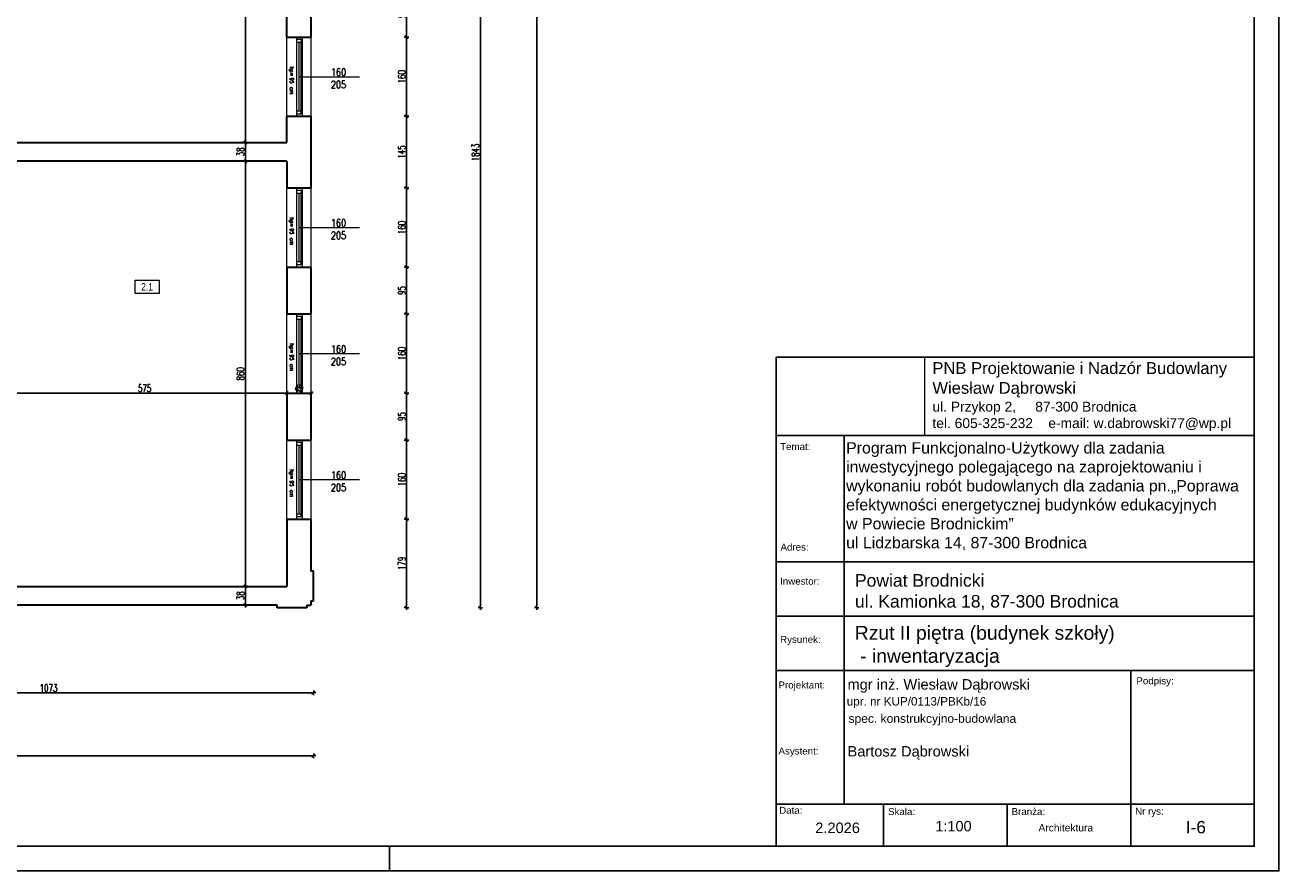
# Model space of a CAD drawing. Header units: millimetres. Extents: x 0 to 111311, y -48878 to -25280.
# Tile 39 of 161: x 70711 to 73248, y -40112 to -38400. Entities that reach past the tile are written whole.
import ezdxf

# ---------------------------------------------------------------- set-up
doc = ezdxf.new("R2010")
doc.units = ezdxf.units.MM
doc.layers.get('Defpoints').update_dxf_attribs({"color": 30})
doc.layers.add('-TABELKA', color=2, linetype='Continuous')
doc.layers.add('e-cad_opisy', color=7, linetype='Continuous')
for name, color, linetype, lineweight in [('J opisy', 7, 'Continuous', 9), ('J stolarka_okna', 144, 'Continuous', 0), ('J wymiary', 1, 'Continuous', 9), ('OPIS', 7, 'Continuous', 5), ('opisy', 235, 'Continuous', 0), ('sciany', 252, 'Continuous', 30), ('wymiar', 1, 'Continuous', 9)]:
    doc.layers.add(name, color=color, linetype=linetype, lineweight=lineweight)
doc.styles.add('ADESK2', font='simplex', dxfattribs={"width": 0.7})
doc.styles.add('ARIAL', font='arial.ttf')
doc.styles.add('MtXpl_simplex_shx', font='simplex.shx')
doc.styles.get("Standard").update_dxf_attribs({"font": 'arial.ttf'})
doc.dimstyles.new('1-100', dxfattribs={"dimscale": 1.5, "dimtxt": 10, "dimasz": 2, "dimexe": 1, "dimexo": 1, "dimgap": 1.5, "dimtad": 1, "dimdec": 0, "dimrnd": 0.5, "dimdsep": 46, "dimtxsty": 'ADESK2', "dimblk": 'wymiar', "dimcen": -1, "dimdle": 5, "dimse1": 1, "dimse2": 1, "dimclrd": 256, "dimclre": 256, "dimclrt": 256, "dimadec": 0, "dimazin": 0, "dimtfac": 1, "dimtdec": 0, "dimtix": 1, "dimtmove": 0, "dimatfit": 3, "dimfxl": 20, "dimfxlon": 1, "dimtolj": 1, "dimtzin": 0, "dimarcsym": 0})
picture_1 = doc.add_image_def('image1.jpg', size_in_pixel=(163, 86))

# ---------------------------------------------------------------- blocks, each defined once
blk = doc.blocks.new('A1_poziom')
at = {"ltscale": 0.8}
blk.add_line((661, 0), (661, 5), dxfattribs=at)
for points in [[(0, 0), (0, 297), (25, 297), (25, 594), (841, 594), (841, 0)], [(30, 5), (836, 5), (836, 589), (30, 589)]]:
    blk.add_lwpolyline(points, close=True)
blk = doc.blocks.new('wymiar')
for p, q in [((1.5, 0), (-1.5, 0)), ((1.06, 1.06), (-1.06, -1.06)), ((0, 1.5), (0, -1.5))]:
    blk.add_line(p, q)
blk = doc.blocks.new('*D2078')
at = {"layer": 'Defpoints', "color": 0, "ltscale": 4}
for p in [(70665.6, -39144.8), (70665.6, -39144.8), (71240.6, -39144.8)]:
    blk.add_point(p, dxfattribs=at)
at = {"layer": 'J wymiary', "lineweight": -2}
blk.add_line((71237.6, -39144.8), (70668.6, -39144.8), dxfattribs=at)
at = {"layer": 'J wymiary', "lineweight": -2, "ltscale": 4, "xscale": 3, "yscale": 3, "zscale": 3, "rotation": 180}
blk.add_blockref('wymiar', (70665.6, -39144.8), dxfattribs=at)
at = {"layer": 'J wymiary', "lineweight": -2, "ltscale": 4, "xscale": 3, "yscale": 3, "zscale": 3}
blk.add_blockref('wymiar', (71240.6, -39144.8), dxfattribs=at)
at = {"layer": 'J wymiary', "ltscale": 4, "insert": (70953.1, -39135.1), "char_height": 15, "attachment_point": 5, "style": 'ADESK2'}
blk.add_mtext('\\A1;575', dxfattribs=at)
blk = doc.blocks.new('*D2098')
at = {"layer": 'Defpoints', "color": 0, "ltscale": 4}
for p in [(71156.9, -38675.8), (71240.6, -38675.8), (71240.6, -39535.8)]:
    blk.add_point(p, dxfattribs=at)
at = {"layer": 'J wymiary', "lineweight": -2}
blk.add_line((71156.9, -39532.8), (71156.9, -38678.8), dxfattribs=at)
at = {"layer": 'J wymiary', "lineweight": -2, "ltscale": 4, "xscale": 3, "yscale": 3, "zscale": 3}
for p, rotation in [((71156.9, -38675.8), 90), ((71156.9, -39535.8), 270)]:
    blk.add_blockref('wymiar', p, dxfattribs=dict(at, rotation=rotation))
at = {"layer": 'J wymiary', "ltscale": 4, "insert": (71147.1, -39105.8), "char_height": 15, "attachment_point": 5, "rotation": 90, "style": 'ADESK2'}
blk.add_mtext('\\A1;860', dxfattribs=at)
blk = doc.blocks.new('*D2099')
at = {"layer": 'Defpoints', "color": 0, "ltscale": 4}
for p in [(71156.9, -38637.8), (71156.9, -38637.8), (71156.9, -38675.8)]:
    blk.add_point(p, dxfattribs=at)
at = {"layer": 'J wymiary', "lineweight": -2}
blk.add_line((71156.9, -38672.8), (71156.9, -38640.8), dxfattribs=at)
at = {"layer": 'J wymiary', "lineweight": -2, "ltscale": 4, "xscale": 3, "yscale": 3, "zscale": 3}
for p, rotation in [((71156.9, -38637.8), 90), ((71156.9, -38675.8), 270)]:
    blk.add_blockref('wymiar', p, dxfattribs=dict(at, rotation=rotation))
at = {"layer": 'J wymiary', "ltscale": 4, "insert": (71147.1, -38656.8), "char_height": 15, "attachment_point": 5, "rotation": 90, "style": 'ADESK2'}
blk.add_mtext('\\A1;38', dxfattribs=at)
blk = doc.blocks.new('*D2100')
at = {"layer": 'Defpoints', "color": 0, "ltscale": 4}
for p in [(71156.9, -37779.8), (71156.9, -37779.8), (71156.9, -38637.8)]:
    blk.add_point(p, dxfattribs=at)
at = {"layer": 'J wymiary', "lineweight": -2}
blk.add_line((71156.9, -38634.8), (71156.9, -37782.8), dxfattribs=at)
at = {"layer": 'J wymiary', "lineweight": -2, "ltscale": 4, "xscale": 3, "yscale": 3, "zscale": 3}
for p, rotation in [((71156.9, -37779.8), 90), ((71156.9, -38637.8), 270)]:
    blk.add_blockref('wymiar', p, dxfattribs=dict(at, rotation=rotation))
at = {"layer": 'J wymiary', "ltscale": 4, "insert": (71147.1, -38208.8), "char_height": 15, "attachment_point": 5, "rotation": 90, "style": 'ADESK2'}
blk.add_mtext('\\A1;858', dxfattribs=at)
blk = doc.blocks.new('*D2162')
at = {"layer": 'Defpoints', "color": 0, "ltscale": 4}
for p in [(71240.6, -39144.8), (71289.6, -39144.8), (71289.6, -39144.8)]:
    blk.add_point(p, dxfattribs=at)
at = {"layer": 'J wymiary', "lineweight": -2}
blk.add_line((71243.6, -39144.8), (71286.6, -39144.8), dxfattribs=at)
at = {"layer": 'J wymiary', "lineweight": -2, "ltscale": 4, "xscale": 3, "yscale": 3, "zscale": 3, "rotation": 180}
blk.add_blockref('wymiar', (71240.6, -39144.8), dxfattribs=at)
at = {"layer": 'J wymiary', "lineweight": -2, "ltscale": 4, "xscale": 3, "yscale": 3, "zscale": 3}
blk.add_blockref('wymiar', (71289.6, -39144.8), dxfattribs=at)
at = {"layer": 'J wymiary', "ltscale": 4, "insert": (71265.1, -39135.1), "char_height": 15, "attachment_point": 5, "style": 'ADESK2'}
blk.add_mtext('\\A1;49', dxfattribs=at)
blk = doc.blocks.new('*D2164')
at = {"layer": 'Defpoints', "color": 0, "ltscale": 4}
for p in [(71156.9, -39535.8), (71156.9, -39573.8), (71156.9, -39573.8)]:
    blk.add_point(p, dxfattribs=at)
at = {"layer": 'J wymiary', "lineweight": -2}
blk.add_line((71156.9, -39538.8), (71156.9, -39570.8), dxfattribs=at)
at = {"layer": 'J wymiary', "lineweight": -2, "ltscale": 4, "xscale": 3, "yscale": 3, "zscale": 3}
for p, rotation in [((71156.9, -39535.8), 90), ((71156.9, -39573.8), 270)]:
    blk.add_blockref('wymiar', p, dxfattribs=dict(at, rotation=rotation))
at = {"layer": 'J wymiary', "ltscale": 4, "insert": (71147.1, -39554.8), "char_height": 15, "attachment_point": 5, "rotation": 90, "style": 'ADESK2'}
blk.add_mtext('\\A1;38', dxfattribs=at)
blk = doc.blocks.new('*D2203')
at = {"layer": 'Defpoints', "color": 0, "ltscale": 4}
for p in [(71281.1, -39399.8), (71483.1, -39399.8), (71251.2, -39579)]:
    blk.add_point(p, dxfattribs=at)
at = {"layer": 'J wymiary', "lineweight": -2}
blk.add_line((71483.1, -39576), (71483.1, -39402.8), dxfattribs=at)
at = {"layer": 'J wymiary', "lineweight": -2, "ltscale": 4, "xscale": 3, "yscale": 3, "zscale": 3}
for p, rotation in [((71483.1, -39399.8), 90), ((71483.1, -39579), 270)]:
    blk.add_blockref('wymiar', p, dxfattribs=dict(at, rotation=rotation))
at = {"layer": 'J wymiary', "ltscale": 4, "insert": (71473.4, -39489.4), "char_height": 15, "attachment_point": 5, "rotation": 90, "style": 'ADESK2'}
blk.add_mtext('\\A1;179', dxfattribs=at)
blk = doc.blocks.new('*D2204')
at = {"layer": 'Defpoints', "color": 0, "ltscale": 4}
for p in [(71283.7, -39239.8), (71483.1, -39239.8), (71281.1, -39399.8)]:
    blk.add_point(p, dxfattribs=at)
at = {"layer": 'J wymiary', "lineweight": -2}
blk.add_line((71483.1, -39396.8), (71483.1, -39242.8), dxfattribs=at)
at = {"layer": 'J wymiary', "lineweight": -2, "ltscale": 4, "xscale": 3, "yscale": 3, "zscale": 3}
for p, rotation in [((71483.1, -39239.8), 90), ((71483.1, -39399.8), 270)]:
    blk.add_blockref('wymiar', p, dxfattribs=dict(at, rotation=rotation))
at = {"layer": 'J wymiary', "ltscale": 4, "insert": (71473.4, -39319.8), "char_height": 15, "attachment_point": 5, "rotation": 90, "style": 'ADESK2'}
blk.add_mtext('\\A1;160', dxfattribs=at)
blk = doc.blocks.new('*D2205')
at = {"layer": 'Defpoints', "color": 0, "ltscale": 4}
for p in [(71284.6, -39144.8), (71483.1, -39144.8), (71283.7, -39239.8)]:
    blk.add_point(p, dxfattribs=at)
at = {"layer": 'J wymiary', "lineweight": -2}
blk.add_line((71483.1, -39236.8), (71483.1, -39147.8), dxfattribs=at)
at = {"layer": 'J wymiary', "lineweight": -2, "ltscale": 4, "xscale": 3, "yscale": 3, "zscale": 3}
for p, rotation in [((71483.1, -39144.8), 90), ((71483.1, -39239.8), 270)]:
    blk.add_blockref('wymiar', p, dxfattribs=dict(at, rotation=rotation))
at = {"layer": 'J wymiary', "ltscale": 4, "insert": (71473.4, -39192.3), "char_height": 15, "attachment_point": 5, "rotation": 90, "style": 'ADESK2'}
blk.add_mtext('\\A1;95', dxfattribs=at)
blk = doc.blocks.new('*D2206')
at = {"layer": 'Defpoints', "color": 0, "ltscale": 4}
for p in [(71280.2, -38984.8), (71483.1, -38984.8), (71284.6, -39144.8)]:
    blk.add_point(p, dxfattribs=at)
at = {"layer": 'J wymiary', "lineweight": -2}
blk.add_line((71483.1, -39141.8), (71483.1, -38987.8), dxfattribs=at)
at = {"layer": 'J wymiary', "lineweight": -2, "ltscale": 4, "xscale": 3, "yscale": 3, "zscale": 3}
for p, rotation in [((71483.1, -38984.8), 90), ((71483.1, -39144.8), 270)]:
    blk.add_blockref('wymiar', p, dxfattribs=dict(at, rotation=rotation))
at = {"layer": 'J wymiary', "ltscale": 4, "insert": (71473.4, -39064.8), "char_height": 15, "attachment_point": 5, "rotation": 90, "style": 'ADESK2'}
blk.add_mtext('\\A1;160', dxfattribs=at)
blk = doc.blocks.new('*D2207')
at = {"layer": 'Defpoints', "color": 0, "ltscale": 4}
for p in [(71279.5, -38889.8), (71483.1, -38889.8), (71280.2, -38984.8)]:
    blk.add_point(p, dxfattribs=at)
at = {"layer": 'J wymiary', "lineweight": -2}
blk.add_line((71483.1, -38981.8), (71483.1, -38892.8), dxfattribs=at)
at = {"layer": 'J wymiary', "lineweight": -2, "ltscale": 4, "xscale": 3, "yscale": 3, "zscale": 3}
for p, rotation in [((71483.1, -38889.8), 90), ((71483.1, -38984.8), 270)]:
    blk.add_blockref('wymiar', p, dxfattribs=dict(at, rotation=rotation))
at = {"layer": 'J wymiary', "ltscale": 4, "insert": (71473.4, -38937.3), "char_height": 15, "attachment_point": 5, "rotation": 90, "style": 'ADESK2'}
blk.add_mtext('\\A1;95', dxfattribs=at)
blk = doc.blocks.new('*D2208')
at = {"layer": 'Defpoints', "color": 0, "ltscale": 4}
for p in [(71277.2, -38729.8), (71483.1, -38729.8), (71279.5, -38889.8)]:
    blk.add_point(p, dxfattribs=at)
at = {"layer": 'J wymiary', "lineweight": -2}
blk.add_line((71483.1, -38886.8), (71483.1, -38732.8), dxfattribs=at)
at = {"layer": 'J wymiary', "lineweight": -2, "ltscale": 4, "xscale": 3, "yscale": 3, "zscale": 3}
for p, rotation in [((71483.1, -38729.8), 90), ((71483.1, -38889.8), 270)]:
    blk.add_blockref('wymiar', p, dxfattribs=dict(at, rotation=rotation))
at = {"layer": 'J wymiary', "ltscale": 4, "insert": (71473.4, -38809.8), "char_height": 15, "attachment_point": 5, "rotation": 90, "style": 'ADESK2'}
blk.add_mtext('\\A1;160', dxfattribs=at)
blk = doc.blocks.new('*D2209')
at = {"layer": 'Defpoints', "color": 0, "ltscale": 4}
for p in [(71277.4, -38584.8), (71483.1, -38584.8), (71277.2, -38729.8)]:
    blk.add_point(p, dxfattribs=at)
at = {"layer": 'J wymiary', "lineweight": -2}
blk.add_line((71483.1, -38726.8), (71483.1, -38587.8), dxfattribs=at)
at = {"layer": 'J wymiary', "lineweight": -2, "ltscale": 4, "xscale": 3, "yscale": 3, "zscale": 3}
for p, rotation in [((71483.1, -38584.8), 90), ((71483.1, -38729.8), 270)]:
    blk.add_blockref('wymiar', p, dxfattribs=dict(at, rotation=rotation))
at = {"layer": 'J wymiary', "ltscale": 4, "insert": (71473.4, -38657.3), "char_height": 15, "attachment_point": 5, "rotation": 90, "style": 'ADESK2'}
blk.add_mtext('\\A1;145', dxfattribs=at)
blk = doc.blocks.new('*D2210')
at = {"layer": 'Defpoints', "color": 0, "ltscale": 4}
for p in [(71280.1, -38424.8), (71483.1, -38424.8), (71277.4, -38584.8)]:
    blk.add_point(p, dxfattribs=at)
at = {"layer": 'J wymiary', "lineweight": -2}
blk.add_line((71483.1, -38581.8), (71483.1, -38427.8), dxfattribs=at)
at = {"layer": 'J wymiary', "lineweight": -2, "ltscale": 4, "xscale": 3, "yscale": 3, "zscale": 3}
for p, rotation in [((71483.1, -38424.8), 90), ((71483.1, -38584.8), 270)]:
    blk.add_blockref('wymiar', p, dxfattribs=dict(at, rotation=rotation))
at = {"layer": 'J wymiary', "ltscale": 4, "insert": (71473.4, -38504.8), "char_height": 15, "attachment_point": 5, "rotation": 90, "style": 'ADESK2'}
blk.add_mtext('\\A1;160', dxfattribs=at)
blk = doc.blocks.new('*D2211')
at = {"layer": 'Defpoints', "color": 0, "ltscale": 4}
for p in [(71281.9, -38329.8), (71483.1, -38329.8), (71280.1, -38424.8)]:
    blk.add_point(p, dxfattribs=at)
at = {"layer": 'J wymiary', "lineweight": -2}
blk.add_line((71483.1, -38421.8), (71483.1, -38332.8), dxfattribs=at)
at = {"layer": 'J wymiary', "lineweight": -2, "ltscale": 4, "xscale": 3, "yscale": 3, "zscale": 3}
for p, rotation in [((71483.1, -38329.8), 90), ((71483.1, -38424.8), 270)]:
    blk.add_blockref('wymiar', p, dxfattribs=dict(at, rotation=rotation))
at = {"layer": 'J wymiary', "ltscale": 4, "insert": (71473.4, -38377.3), "char_height": 15, "attachment_point": 5, "rotation": 90, "style": 'ADESK2'}
blk.add_mtext('\\A1;95', dxfattribs=at)
blk = doc.blocks.new('*D2263')
at = {"layer": 'Defpoints', "color": 0, "ltscale": 4}
for p in [(70222.4, -39315.7), (71294.8, -39534.9), (71294.8, -39751.2)]:
    blk.add_point(p, dxfattribs=at)
at = {"layer": 'J wymiary', "lineweight": -2, "ltscale": 4}
blk.add_line((70225.4, -39751.2), (71291.8, -39751.2), dxfattribs=at)
at = {"layer": 'J wymiary', "lineweight": -2, "ltscale": 4, "xscale": 3, "yscale": 3, "zscale": 3, "rotation": 180}
blk.add_blockref('wymiar', (70222.4, -39751.2), dxfattribs=at)
at = {"layer": 'J wymiary', "lineweight": -2, "ltscale": 4, "xscale": 3, "yscale": 3, "zscale": 3}
blk.add_blockref('wymiar', (71294.8, -39751.2), dxfattribs=at)
at = {"layer": 'J wymiary', "ltscale": 4, "insert": (70758.6, -39741.5), "char_height": 15, "attachment_point": 5, "style": 'ADESK2'}
blk.add_mtext('\\A1;1073', dxfattribs=at)
blk = doc.blocks.new('*D2264')
at = {"layer": 'Defpoints', "color": 0, "ltscale": 4}
for p in [(65924.6, -37767.8), (71294.8, -37767.8), (71294.8, -39878.7)]:
    blk.add_point(p, dxfattribs=at)
at = {"layer": 'J wymiary', "lineweight": -2, "ltscale": 4}
blk.add_line((65927.6, -39878.7), (71291.8, -39878.7), dxfattribs=at)
at = {"layer": 'J wymiary', "lineweight": -2, "ltscale": 4, "xscale": 3, "yscale": 3, "zscale": 3, "rotation": 180}
blk.add_blockref('wymiar', (65924.6, -39878.7), dxfattribs=at)
at = {"layer": 'J wymiary', "lineweight": -2, "ltscale": 4, "xscale": 3, "yscale": 3, "zscale": 3}
blk.add_blockref('wymiar', (71294.8, -39878.7), dxfattribs=at)
at = {"layer": 'J wymiary', "ltscale": 4, "insert": (68609.7, -39869), "char_height": 15, "attachment_point": 5, "style": 'ADESK2'}
blk.add_mtext('\\A1;5370', dxfattribs=at)
blk = doc.blocks.new('*D2318')
at = {"layer": 'Defpoints', "color": 0, "ltscale": 4}
for p in [(71251.2, -37736.6), (71632.6, -37736.6), (71251.2, -39579)]:
    blk.add_point(p, dxfattribs=at)
at = {"layer": 'J wymiary', "lineweight": -2}
blk.add_line((71632.6, -39576), (71632.6, -37739.6), dxfattribs=at)
at = {"layer": 'J wymiary', "lineweight": -2, "ltscale": 4, "xscale": 3, "yscale": 3, "zscale": 3}
for p, rotation in [((71632.6, -37736.6), 90), ((71632.6, -39579), 270)]:
    blk.add_blockref('wymiar', p, dxfattribs=dict(at, rotation=rotation))
at = {"layer": 'J wymiary', "ltscale": 4, "insert": (71622.9, -38657.8), "char_height": 15, "attachment_point": 5, "rotation": 90, "style": 'ADESK2'}
blk.add_mtext('\\A1;1843', dxfattribs=at)
blk = doc.blocks.new('*D2321')
at = {"layer": 'Defpoints', "color": 0, "ltscale": 4}
for p in [(67573.6, -34741.8), (71251.2, -39579), (71746.6, -39579)]:
    blk.add_point(p, dxfattribs=at)
at = {"layer": 'J wymiary', "lineweight": -2}
blk.add_line((71746.6, -34744.8), (71746.6, -39576), dxfattribs=at)
at = {"layer": 'J wymiary', "lineweight": -2, "ltscale": 4, "xscale": 3, "yscale": 3, "zscale": 3}
for p, rotation in [((71746.6, -34741.8), 90), ((71746.6, -39579), 270)]:
    blk.add_blockref('wymiar', p, dxfattribs=dict(at, rotation=rotation))
at = {"layer": 'J wymiary', "ltscale": 4, "insert": (71736.8, -37160.4), "char_height": 15, "attachment_point": 5, "rotation": 90, "style": 'ADESK2'}
blk.add_mtext('\\A1;4837', dxfattribs=at)

msp = doc.modelspace()

# ---------------------------------------------------------------- linework, layer by layer
at = {"layer": '-TABELKA', "color": 7}
for p, q in [((72230.861, -40061.552), (72230.861, -39072.075)), ((72230.861, -39072.075), (73198.495, -39072.075)), ((72230.861, -39230.459), (73198.495, -39230.459)), ((72230.861, -39230.459), (73198.495, -39230.459)), ((72368.409, -39976.509), (72368.409, -39230.459)), ((72230.861, -39486.25), (73198.495, -39486.25)), ((72230.861, -39596.38), (73198.495, -39596.38)), ((72230.861, -39706.38), (73198.495, -39706.38)), ((72948.495, -39706.38), (72948.495, -40061.552)), ((72230.861, -39976.509), (73198.495, -39976.509)), ((72448.495, -39976.509), (72448.495, -40061.552)), ((72698.495, -39976.509), (72698.495, -40061.552)), ((72230.861, -40061.552), (73198.495, -40061.552))]:
    msp.add_line(p, q, dxfattribs=at)
at = {"layer": 'J opisy', "linetype": 'Continuous', "lineweight": 9}
for p, q in [((71264.586, -38504.816), (71387.586, -38504.816)), ((71264.586, -38809.816), (71387.586, -38809.816)), ((71264.586, -39064.816), (71387.586, -39064.816)), ((71264.586, -39319.816), (71387.586, -39319.816))]:
    msp.add_line(p, q, dxfattribs=at)
at = {"layer": 'J stolarka_okna', "linetype": 'Continuous', "lineweight": 9}
for p, q in [((71240.586, -38584.816), (71240.586, -38424.816)), ((71260.586, -38424.816), (71260.586, -38584.816)), ((71269.586, -38429.816), (71260.586, -38429.816)), ((71269.586, -38435.816), (71260.586, -38435.816)), ((71265.086, -38435.816), (71265.086, -38573.816)), ((71269.586, -38429.816), (71269.586, -38435.816)), ((71269.586, -38432.816), (71272.586, -38432.816)), ((71269.586, -38573.816), (71269.586, -38435.816)), ((71272.586, -38584.816), (71272.586, -38424.816)), ((71289.586, -38424.816), (71289.586, -38584.816)), ((71260.586, -38573.816), (71269.586, -38573.816)), ((71260.586, -38579.816), (71266.586, -38579.816)), ((71266.586, -38579.816), (71269.586, -38579.816)), ((71269.586, -38579.816), (71269.586, -38573.816)), ((71269.586, -38576.816), (71272.586, -38576.816)), ((71240.586, -38889.816), (71240.586, -38729.816)), ((71260.586, -38729.816), (71260.586, -38889.816)), ((71269.586, -38734.816), (71260.586, -38734.816)), ((71269.586, -38740.816), (71260.586, -38740.816)), ((71265.086, -38740.816), (71265.086, -38878.816)), ((71269.586, -38734.816), (71269.586, -38740.816)), ((71269.586, -38737.816), (71272.586, -38737.816)), ((71269.586, -38878.816), (71269.586, -38740.816)), ((71272.586, -38889.816), (71272.586, -38729.816)), ((71289.586, -38729.816), (71289.586, -38889.816)), ((71260.586, -38878.816), (71269.586, -38878.816)), ((71260.586, -38884.816), (71266.586, -38884.816)), ((71266.586, -38884.816), (71269.586, -38884.816)), ((71269.586, -38884.816), (71269.586, -38878.816)), ((71269.586, -38881.816), (71272.586, -38881.816)), ((71240.586, -39144.816), (71240.586, -38984.816)), ((71260.586, -38984.816), (71260.586, -39144.816)), ((71269.586, -38989.816), (71260.586, -38989.816)), ((71269.586, -38995.816), (71260.586, -38995.816)), ((71265.086, -38995.816), (71265.086, -39133.816)), ((71269.586, -38989.816), (71269.586, -38995.816)), ((71269.586, -38992.816), (71272.586, -38992.816)), ((71269.586, -39133.816), (71269.586, -38995.816)), ((71272.586, -39144.816), (71272.586, -38984.816)), ((71289.586, -38984.816), (71289.586, -39144.816)), ((71260.586, -39133.816), (71269.586, -39133.816)), ((71260.586, -39139.816), (71266.586, -39139.816)), ((71266.586, -39139.816), (71269.586, -39139.816)), ((71269.586, -39139.816), (71269.586, -39133.816)), ((71269.586, -39136.816), (71272.586, -39136.816)), ((71240.586, -39399.816), (71240.586, -39239.816)), ((71260.586, -39239.816), (71260.586, -39399.816)), ((71269.586, -39244.816), (71260.586, -39244.816)), ((71269.586, -39250.816), (71260.586, -39250.816)), ((71265.086, -39250.816), (71265.086, -39388.816)), ((71269.586, -39244.816), (71269.586, -39250.816)), ((71269.586, -39247.816), (71272.586, -39247.816)), ((71269.586, -39388.816), (71269.586, -39250.816)), ((71272.586, -39399.816), (71272.586, -39239.816)), ((71289.586, -39239.816), (71289.586, -39399.816)), ((71260.586, -39388.816), (71269.586, -39388.816)), ((71260.586, -39394.816), (71266.586, -39394.816)), ((71266.586, -39394.816), (71269.586, -39394.816)), ((71269.586, -39394.816), (71269.586, -39388.816)), ((71269.586, -39391.816), (71272.586, -39391.816))]:
    msp.add_line(p, q, dxfattribs=at)
at = {"layer": 'OPIS'}
msp.add_lwpolyline([(70982.401, -38943.31), (70933.651, -38943.31), (70933.651, -38916.435), (70982.401, -38916.435)], close=True, dxfattribs=at)
at = {"layer": 'opisy', "color": 7}
msp.add_line((73198.495, -39072.075), (73198.495, -40061.552), dxfattribs=at)
at = {"layer": 'sciany'}
for p, q in [((71240.586, -38424.816), (71240.586, -38329.816)), ((71289.586, -38329.816), (71289.586, -38424.816)), ((71240.586, -38424.816), (71289.586, -38424.816)), ((71240.586, -38637.816), (71240.586, -38584.816)), ((71240.586, -38584.816), (71289.586, -38584.816)), ((71289.586, -38584.816), (71289.586, -38729.816)), ((71289.586, -38586.816), (71289.586, -38708.816)), ((70665.586, -38637.816), (71240.586, -38637.816)), ((71240.586, -38675.816), (70665.586, -38675.816)), ((71240.586, -38675.816), (71240.586, -38729.816)), ((71240.586, -38729.816), (71289.586, -38729.816)), ((71240.586, -38889.816), (71240.586, -38984.816)), ((71240.586, -38889.816), (71289.586, -38889.816)), ((71289.586, -38889.816), (71289.586, -38984.816)), ((71240.586, -38984.816), (71289.586, -38984.816)), ((71240.586, -39144.816), (71240.586, -39239.816)), ((71240.586, -39144.816), (71289.586, -39144.816)), ((71289.586, -39144.816), (71289.586, -39239.816)), ((71240.586, -39239.816), (71289.586, -39239.816)), ((71240.586, -39399.816), (71240.586, -39535.816)), ((71240.586, -39399.816), (71289.586, -39399.816)), ((71289.586, -39399.816), (71289.586, -39505.452)), ((71294.813, -39505.452), (71289.586, -39505.452)), ((71294.813, -39565.452), (71294.813, -39505.452)), ((70665.586, -39535.816), (71240.586, -39535.816)), ((71221.221, -39573.816), (70295.951, -39573.816)), ((71221.221, -39579.043), (71221.221, -39573.816)), ((71281.221, -39579.043), (71221.221, -39579.043)), ((71281.221, -39573.816), (71289.586, -39573.816)), ((71281.221, -39573.816), (71281.221, -39579.043)), ((71289.586, -39565.452), (71289.586, -39573.816)), ((71289.586, -39565.452), (71294.813, -39565.452))]:
    msp.add_line(p, q, dxfattribs=at)

# ---------------------------------------------------------------- block references
at = {"layer": 'e-cad_opisy', "ltscale": 4, "xscale": 10, "yscale": 10, "zscale": 10}
msp.add_blockref('A1_poziom', (64838.495, -40111.552), dxfattribs=at)

# ---------------------------------------------------------------- texts
at = {"layer": '-TABELKA', "color": 0, "style": 'ARIAL'}
msp.add_text('spec. konstrukcyjno-budowlana', height=17.41308, dxfattribs=at).set_placement((72377.53, -39811.889))
at = {"layer": '-TABELKA', "color": 7}
msp.add_text('Architektura', height=14.84069, dxfattribs=at).set_placement((72761.952, -40031.678))
at = {"layer": 'J opisy', "style": 'MtXpl_simplex_shx', "width": 0.9}
for s, p in [('hp=', (71246.951, -38484.605)), ('95', (71246.951, -38506.548)), ('cm', (71246.951, -38525.748)), ('hp=', (71246.951, -38789.605)), ('95', (71246.951, -38811.548)), ('cm', (71246.951, -38830.748)), ('hp=', (71246.951, -39044.605)), ('95', (71246.951, -39066.548)), ('cm', (71246.951, -39085.748)), ('hp=', (71246.951, -39299.605)), ('95', (71246.951, -39321.548)), ('cm', (71246.951, -39340.748))]:
    msp.add_text(s, height=8, rotation=270, dxfattribs=at).set_placement(p)
at = {"layer": 'J opisy', "char_height": 15, "width": 30.20626, "attachment_point": 5, "line_spacing_factor": 0.771429}
for insert in [(71345.443, -38508.247), (71345.443, -38813.247), (71345.443, -39068.247), (71345.443, -39323.247)]:
    msp.add_mtext('\\pxsm1;{\\Fsimplex|c238;\\W0.8;160\\Fsimplex|c0;\\P\\Fsimplex|c238;205}', dxfattribs=dict(at, insert=insert))
at = {"layer": 'OPIS', "color": 0, "style": 'ARIAL'}
for s, height, p in [('mgr inż. Wiesław Dąbrowski', 21.14059, (72375.495, -39744.67)), ('upr. nr KUP/0113/PBKb/16', 16.91247, (72373.906, -39776.917)), ('Bartosz Dąbrowski', 21.14059, (72375.495, -39880.062))]:
    msp.add_text(s, height=height, dxfattribs=at).set_placement(p)
at = {"layer": 'OPIS', "insert": (70958.026, -38929.872), "char_height": 15, "width": 48.75, "attachment_point": 5, "line_spacing_factor": 0.857143}
msp.add_mtext('{\\fArial Narrow|b0|i0|c238|p34;2.1}', dxfattribs=at)
at = {"layer": 'opisy', "color": 7}
for s, height, p in [('Temat:', 14.0937, (72239.059, -39260.16)), ('Adres:', 14.0937, (72239.959, -39463.439)), ('Inwestor:', 14.0937, (72239.059, -39532.43)), ('Rysunek:', 14.0937, (72239.059, -39650.182)), ('Projektant', 14.0937, (72235.836, -39742.408)), ('Podpisy:', 14.0937, (72960.114, -39734.013)), ('Data:', 14.0937, (72237.167, -39995.963)), ('Skala:', 14.0937, (72457.497, -39998.583)), ('Branża:', 14.0937, (72707.497, -39998.583)), ('Nr rys:', 14.0937, (72957.497, -39997.973)), ('2.2026', 21.1406, (72310.256, -40034.93))]:
    msp.add_text(s, height=height, dxfattribs=at).set_placement(p)
at = {"layer": 'opisy', "color": 7, "style": 'ARIAL'}
for s, height, p in [('Projektant:', 14.09372, (72235.836, -39742.408)), ('Asystent:', 14.0937, (72235.836, -39876.022))]:
    msp.add_text(s, height=height, dxfattribs=at).set_placement(p)
at = {"layer": 'opisy', "color": 7, "insert": (72547.269, -39082.272), "char_height": 25.3687, "width": 967.63429, "attachment_point": 1}
msp.add_mtext('{\\H0.946x;PNB Projektowanie i Nadzór Budowlany\\PWiesław Dąbrowski\\P\\H0.8334x;ul. Przykop 2,     87-300 Brodnica\\Ptel. 605-325-232    e-mail: w.dabrowski77@wp.pl}', dxfattribs=at)
at = {"layer": 'opisy', "color": 1, "attachment_point": 1}
for s, insert, char_height in [('{\\H0.958333x;\\C0;Program Funkcjonalno-Użytkowy dla zadania\\Pinwestycyjnego polegającego na zaprojektowaniu i\\Pwykonaniu robót budowlanych dla zadania pn.„Poprawa\\Pefektywności energetycznej budynków edukacyjnych\\Pw Powiecie Brodnickim” \\P\\A1;\\fArial|b0|i0|c0|p34;ul Lidzbarska 14, 87-300 Brodnica}', (72372.667, -39244.158), 24), ('{\\C0;Powiat Brodnicki\\Pul. Kamionka 18, 87-300 Brodnica}', (72390.511, -39511.095), 25.3687), ('{\\C0;Rzut II piętra (budynek szkoły)\\P - inwentaryzacja}', (72390.165, -39615.842), 28), ('{\\C0;1:100}', (72553.195, -40010.469), 21), ('{\\C0;I-6}', (73059.993, -40010.469), 25)]:
    msp.add_mtext(s, dxfattribs=dict(at, insert=insert, char_height=char_height))

# ---------------------------------------------------------------- dimensions: what is measured, and where the dimension line sits
at = {"layer": 'J wymiary'}
for base, p1, p2, picture, middle in [((71746.599, -39579.043), (67573.568, -34741.816), (71251.221, -39579.043), '*D2321', (71736.849, -37160.43)), ((71632.607, -37736.59), (71251.221, -39579.043), (71251.221, -37736.59), '*D2318', (71622.857, -38657.816)), ((71483.143, -38329.816), (71280.11, -38424.816), (71281.889, -38329.816), '*D2211', (71473.393, -38377.316)), ((71483.143, -38424.816), (71277.433, -38584.816), (71280.11, -38424.816), '*D2210', (71473.393, -38504.816)), ((71483.143, -38584.816), (71277.165, -38729.816), (71277.433, -38584.816), '*D2209', (71473.393, -38657.316)), ((71483.143, -38729.816), (71279.508, -38889.816), (71277.165, -38729.816), '*D2208', (71473.393, -38809.816)), ((71483.143, -38889.816), (71280.177, -38984.816), (71279.508, -38889.816), '*D2207', (71473.393, -38937.316)), ((71483.143, -38984.816), (71284.641, -39144.816), (71280.177, -38984.816), '*D2206', (71473.393, -39064.816)), ((71483.143, -39144.816), (71283.701, -39239.816), (71284.641, -39144.816), '*D2205', (71473.393, -39192.316)), ((71483.143, -39239.816), (71281.086, -39399.816), (71283.701, -39239.816), '*D2204', (71473.393, -39319.816)), ((71483.143, -39399.816), (71251.221, -39579.043), (71281.086, -39399.816), '*D2203', (71473.393, -39489.43))]:
    dim = msp.add_linear_dim(base=base, p1=p1, p2=p2, angle=90, dimstyle='1-100', override={"dimblk": 'wymiar'}, dxfattribs=at)
    dim.commit()
    dim.dimension.update_dxf_attribs({"geometry": picture, "text_midpoint": middle})
at = {"layer": 'J wymiary', "ltscale": 4}
for base, p1, p2, override, picture, middle in [((71294.813, -39878.714), (65924.586, -37767.816), (71294.813, -37767.816), {"dimblk": 'wymiar', "dimtmove": 1}, '*D2264', (68609.699, -39868.964)), ((71294.813, -39751.237), (70222.36, -39315.704), (71294.813, -39534.904), {"dimtmove": 1}, '*D2263', (70758.586, -39741.487))]:
    dim = msp.add_linear_dim(base=base, p1=p1, p2=p2, dimstyle='1-100', override=override, dxfattribs=at)
    dim.commit()
    dim.dimension.update_dxf_attribs({"geometry": picture, "text_midpoint": middle})
at = {"layer": 'J wymiary'}
for base, p1, p2, picture, middle in [((71156.877, -37779.816), (71156.877, -38637.816), (71156.877, -37779.816), '*D2100', (71147.127, -38208.816)), ((71156.877, -38637.816), (71156.877, -38675.816), (71156.877, -38637.816), '*D2099', (71147.127, -38656.816)), ((71156.877, -38675.816), (71240.586, -39535.816), (71240.586, -38675.816), '*D2098', (71147.127, -39105.816)), ((71156.877, -39573.816), (71156.877, -39535.816), (71156.877, -39573.816), '*D2164', (71147.127, -39554.816))]:
    dim = msp.add_linear_dim(base=base, p1=p1, p2=p2, angle=90, dimstyle='1-100', dxfattribs=at)
    dim.commit()
    dim.dimension.update_dxf_attribs({"geometry": picture, "text_midpoint": middle})
for base, p2, picture, middle in [((70665.586, -39144.816), (70665.586, -39144.816), '*D2078', (70953.086, -39135.066)), ((71289.586, -39144.816), (71289.586, -39144.816), '*D2162', (71265.086, -39135.066))]:
    dim = msp.add_linear_dim(base=base, p1=(71240.586, -39144.816), p2=p2, dimstyle='1-100', dxfattribs=at)
    dim.commit()
    dim.dimension.update_dxf_attribs({"geometry": picture, "text_midpoint": middle})

# ---------------------------------------------------------------- pictures from other files: only their frames are drawn
at = {"layer": 'wymiar', "color": 7, "ltscale": 1.8}
image = msp.add_image(picture_1, insert=(72230.861, -39230.459), size_in_units=(300.193, 158.384), dxfattribs=at)
image.dxf.flags = 7

doc.saveas('drawing.dxf')
